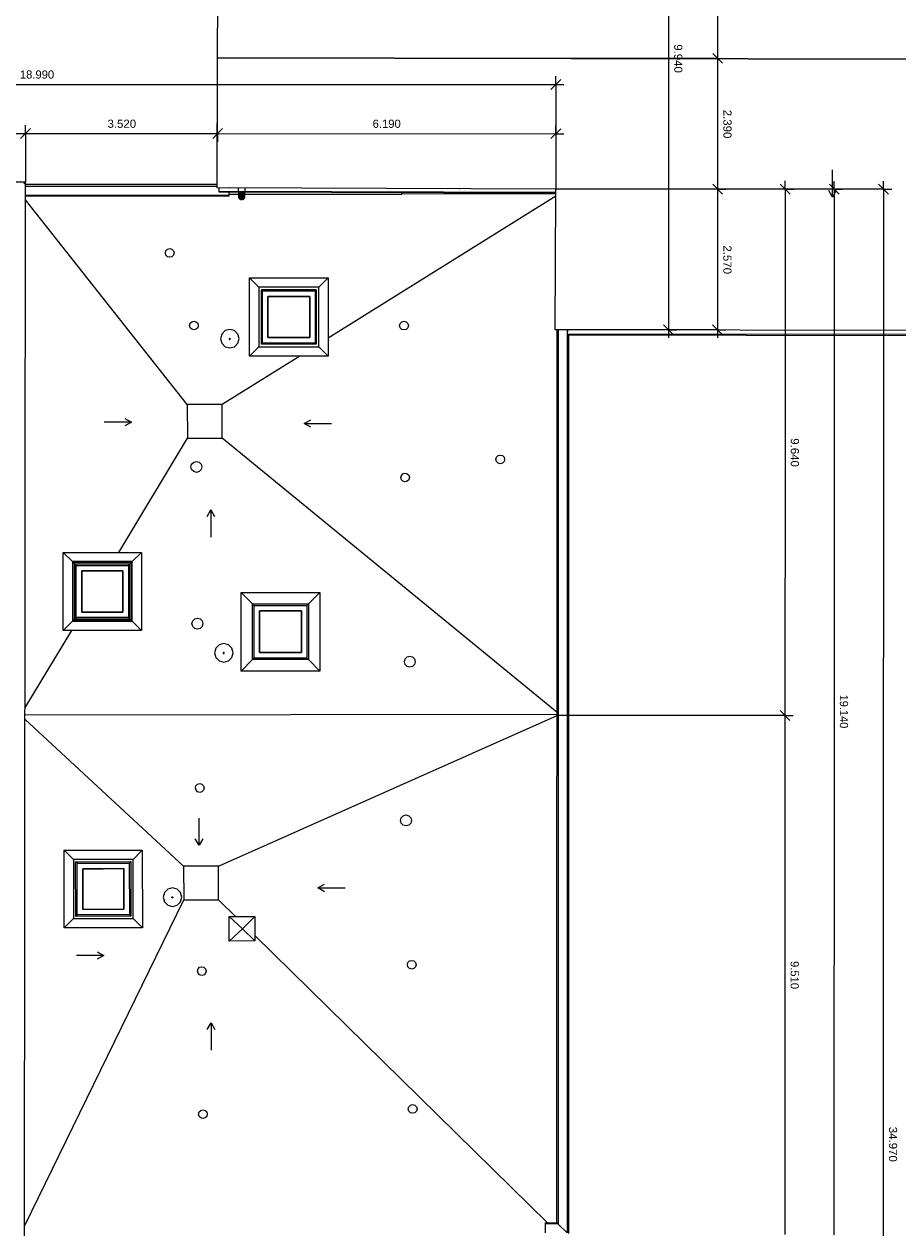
# Model space of a CAD drawing. Header units: metres. Extents: x 0 to 0.84, y 0 to 0.594.
# Tile 5 of 18: x 0.175 to 0.335, y 0.215 to 0.436. Entities that reach past the tile are written whole.
import ezdxf

# ---------------------------------------------------------------- set-up
doc = ezdxf.new("R2010")
doc.units = ezdxf.units.M
doc.linetypes.add('Teckovana 0.5x', pattern=[0.04, 0, -0.04])
for name, color, linetype, lineweight in [('Maßlinie 1_100', 7, 'Continuous', 25), ('Standard', 7, 'Continuous', 25), ('Wand Mauerwerk tragend', 7, 'Continuous', 70)]:
    doc.layers.add(name, color=color, linetype=linetype, lineweight=lineweight)
doc.styles.add('ARIAL', font='ARIAL.TTF')

msp = doc.modelspace()

# ---------------------------------------------------------------- linework, layer by layer
at = {"layer": 'Maßlinie 1_100', "color": 7, "linetype": 'Continuous', "lineweight": 13, "transparency": 33554687}
for p, q in [((0.30138, 0.43039), (0.30318, 0.42859)), ((0.30228, 0.42949), (0.30078, 0.42949)), ((0.30228, 0.42949), (0.30378, 0.42949)), ((0.30228, 0.42949), (0.30228, 0.40555)), ((0.27176, 0.42381), (0.27356, 0.42561)), ((0.27266, 0.42471), (0.27266, 0.42621)), ((0.27266, 0.42471), (0.27266, 0.42321)), ((0.27266, 0.42471), (0.27416, 0.42471)), ((0.17468, 0.41484), (0.17648, 0.41664)), ((0.17558, 0.41574), (0.17558, 0.41724)), ((0.20986, 0.41483), (0.21166, 0.41663)), ((0.21076, 0.41573), (0.21076, 0.41723)), ((0.27176, 0.41481), (0.27356, 0.41661)), ((0.27266, 0.41571), (0.27266, 0.41721)), ((0.17558, 0.41574), (0.17558, 0.41424)), ((0.17558, 0.41574), (0.21076, 0.41573)), ((0.21076, 0.41573), (0.21076, 0.41423)), ((0.21076, 0.41573), (0.27266, 0.41571)), ((0.27266, 0.41571), (0.27266, 0.41421)), ((0.27266, 0.41571), (0.27416, 0.41571)), ((0.30138, 0.40645), (0.30318, 0.40465)), ((0.31374, 0.40645), (0.31554, 0.40465)), ((0.31464, 0.40555), (0.31464, 0.40705)), ((0.32274, 0.40644), (0.32454, 0.40464)), ((0.32364, 0.40554), (0.32364, 0.40704)), ((0.33174, 0.40644), (0.33354, 0.40464)), ((0.33264, 0.40554), (0.33264, 0.40704)), ((0.30228, 0.40555), (0.30078, 0.40555)), ((0.30228, 0.40555), (0.30227, 0.3798)), ((0.30228, 0.40555), (0.30378, 0.40555)), ((0.31464, 0.40555), (0.31314, 0.40555)), ((0.31464, 0.40555), (0.31614, 0.40555)), ((0.32364, 0.40554), (0.32214, 0.40554)), ((0.32364, 0.40554), (0.32514, 0.40554)), ((0.33264, 0.40554), (0.33114, 0.40554)), ((0.33264, 0.40554), (0.33414, 0.40554)), ((0.29327, 0.37981), (0.29177, 0.37981)), ((0.29237, 0.38071), (0.29417, 0.37891)), ((0.29327, 0.37981), (0.29477, 0.37981)), ((0.29327, 0.37981), (0.29327, 0.37831)), ((0.30227, 0.3798), (0.30077, 0.3798)), ((0.30137, 0.3807), (0.30317, 0.3789)), ((0.30227, 0.3798), (0.30377, 0.3798)), ((0.30227, 0.3798), (0.30227, 0.3783)), ((0.31461, 0.30919), (0.31311, 0.30919)), ((0.31371, 0.31009), (0.31551, 0.30829)), ((0.31461, 0.30919), (0.31458, 0.21413)), ((0.31461, 0.30919), (0.31611, 0.30919))]:
    msp.add_line(p, q, dxfattribs=at)
at = {"layer": 'Maßlinie 1_100', "color": 7, "linetype": 'Teckovana 0.5x', "lineweight": 13, "transparency": 33554687}
for p, q in [((0.27266, 0.42471), (0.27266, 0.40556)), ((0.17558, 0.41574), (0.17558, 0.40683)), ((0.27266, 0.41571), (0.27266, 0.40556)), ((0.31464, 0.40555), (0.27266, 0.40556)), ((0.32364, 0.40554), (0.27266, 0.40556)), ((0.33264, 0.40554), (0.27266, 0.40556)), ((0.30228, 0.40555), (0.27266, 0.40556)), ((0.29327, 0.37981), (0.27257, 0.37981)), ((0.30227, 0.3798), (0.27257, 0.37981)), ((0.31461, 0.30919), (0.27289, 0.3092))]:
    msp.add_line(p, q, dxfattribs=at)
at = {"layer": 'Maßlinie 1_100', "color": 7, "linetype": 'Continuous', "lineweight": 13, "transparency": 33554687}
for points in [[(0.2933, 0.47921), (0.29328, 0.43147), (0.29328, 0.43147), (0.29327, 0.37981)], [(0.3023, 0.47921), (0.30229, 0.45627), (0.30229, 0.45627), (0.30228, 0.42949)], [(0.08277, 0.42477), (0.17344, 0.42474), (0.17344, 0.42474), (0.27266, 0.42471)], [(0.08277, 0.41577), (0.12557, 0.41576), (0.12557, 0.41576), (0.17558, 0.41574)], [(0.31464, 0.40555), (0.31462, 0.35963), (0.31462, 0.35963), (0.31461, 0.30919)], [(0.32364, 0.40554), (0.32361, 0.31284), (0.32361, 0.31284), (0.32358, 0.21412)], [(0.33264, 0.40554), (0.33259, 0.23397), (0.33259, 0.23397), (0.33254, 0.05588)]]:
    msp.add_lwpolyline(points, dxfattribs=at)
at = {"layer": 'Maßlinie 1_100', "color": 7, "linetype": 'Teckovana 0.5x', "lineweight": 13, "transparency": 33554687}
for points in [[(0.21076, 0.41573), (0.21076, 0.41651), (0.21076, 0.41651), (0.21076, 0.42962)], [(0.30228, 0.42949), (0.28473, 0.42949), (0.28473, 0.42949), (0.26472, 0.4295)]]:
    msp.add_lwpolyline(points, dxfattribs=at)
at = {"layer": 'Standard', "color": 7, "linetype": 'Continuous', "lineweight": 25, "transparency": 33554687}
for p, q in [((0.21076, 0.42962), (0.21093, 0.4793)), ((0.21069, 0.40578), (0.21076, 0.42962)), ((0.21076, 0.42962), (0.41618, 0.42915)), ((0.41618, 0.42915), (0.21076, 0.42962)), ((0.17558, 0.40683), (0.08277, 0.4074)), ((0.17558, 0.40683), (0.17528, 0.40653)), ((0.17528, 0.40653), (0.17558, 0.40683)), ((0.17539, 0.21379), (0.17558, 0.40683)), ((0.21069, 0.40641), (0.17558, 0.4064)), ((0.17558, 0.4061), (0.21069, 0.40611)), ((0.27266, 0.40556), (0.21069, 0.40578)), ((0.21103, 0.40518), (0.21103, 0.40578)), ((0.21289, 0.40577), (0.21279, 0.40577)), ((0.21452, 0.40577), (0.21451, 0.40517)), ((0.21581, 0.40516), (0.21582, 0.40576)), ((0.25506, 0.40552), (0.25506, 0.40562)), ((0.17558, 0.40447), (0.21289, 0.40448)), ((0.21289, 0.40427), (0.17558, 0.40426)), ((0.20521, 0.36613), (0.17558, 0.40359)), ((0.21103, 0.40498), (0.21103, 0.40518)), ((0.21103, 0.40518), (0.27266, 0.40501)), ((0.27266, 0.40481), (0.21103, 0.40498)), ((0.21289, 0.40448), (0.21289, 0.40497)), ((0.21289, 0.40461), (0.21466, 0.40461)), ((0.21289, 0.40427), (0.21289, 0.40448)), ((0.21451, 0.40497), (0.21581, 0.40496)), ((0.21466, 0.40399), (0.21466, 0.40497)), ((0.21466, 0.40399), (0.21469, 0.40386)), ((0.21469, 0.40386), (0.2147, 0.40497)), ((0.21469, 0.40386), (0.2148, 0.40374)), ((0.2148, 0.40374), (0.21481, 0.40497)), ((0.2148, 0.40374), (0.21496, 0.40367)), ((0.21496, 0.40367), (0.21497, 0.40496)), ((0.21496, 0.40367), (0.21515, 0.40364)), ((0.21515, 0.40364), (0.21516, 0.40496)), ((0.21515, 0.40364), (0.21534, 0.40366)), ((0.21534, 0.40366), (0.21535, 0.40496)), ((0.21534, 0.40366), (0.21551, 0.40374)), ((0.21551, 0.40374), (0.21552, 0.40496)), ((0.21551, 0.40374), (0.21562, 0.40385)), ((0.21562, 0.40496), (0.21562, 0.40385)), ((0.21562, 0.40385), (0.21566, 0.40399)), ((0.21566, 0.40496), (0.21566, 0.40399)), ((0.21566, 0.40461), (0.24449, 0.40462)), ((0.21581, 0.40496), (0.21581, 0.40496)), ((0.27265, 0.40427), (0.231, 0.37826)), ((0.24449, 0.40466), (0.24449, 0.40489)), ((0.24449, 0.40466), (0.24449, 0.40489)), ((0.24449, 0.40466), (0.24449, 0.40489)), ((0.24449, 0.40489), (0.24449, 0.40466)), ((0.27266, 0.40469), (0.24449, 0.40462)), ((0.24449, 0.40462), (0.24449, 0.40466)), ((0.24449, 0.40462), (0.24449, 0.40466)), ((0.24449, 0.40466), (0.24449, 0.40466)), ((0.27257, 0.37981), (0.27266, 0.40481)), ((0.27266, 0.40556), (0.27266, 0.40546)), ((0.27266, 0.40556), (0.27266, 0.40546)), ((0.27266, 0.40529), (0.27266, 0.40556)), ((0.27266, 0.40501), (0.27266, 0.40556)), ((0.27266, 0.40481), (0.27266, 0.40501)), ((0.2013, 0.39427), (0.20159, 0.39457)), ((0.20159, 0.39457), (0.20199, 0.39468)), ((0.20199, 0.39468), (0.20239, 0.39457)), ((0.20239, 0.39457), (0.20269, 0.39428)), ((0.20119, 0.39387), (0.2013, 0.39427)), ((0.2013, 0.39347), (0.20119, 0.39387)), ((0.2016, 0.39318), (0.2013, 0.39347)), ((0.202, 0.39308), (0.2016, 0.39318)), ((0.2024, 0.39318), (0.202, 0.39308)), ((0.20269, 0.39348), (0.2024, 0.39318)), ((0.20269, 0.39428), (0.20279, 0.39388)), ((0.20279, 0.39388), (0.20269, 0.39348)), ((0.21829, 0.3876), (0.21659, 0.3893)), ((0.2166, 0.375), (0.21659, 0.3893)), ((0.21659, 0.3893), (0.23099, 0.3893)), ((0.22929, 0.3876), (0.23099, 0.3893)), ((0.23099, 0.3893), (0.231, 0.375)), ((0.21829, 0.3876), (0.2183, 0.3767)), ((0.22929, 0.3876), (0.21829, 0.3876)), ((0.21897, 0.38692), (0.2188, 0.3871)), ((0.2188, 0.3772), (0.2188, 0.3871)), ((0.2288, 0.3871), (0.2188, 0.3871)), ((0.21898, 0.37738), (0.21897, 0.38692)), ((0.21897, 0.38692), (0.22862, 0.38692)), ((0.21997, 0.38592), (0.21998, 0.37838)), ((0.22762, 0.38592), (0.21997, 0.38592)), ((0.21997, 0.38498), (0.21997, 0.38592)), ((0.21997, 0.38592), (0.22093, 0.38592)), ((0.22093, 0.38592), (0.22188, 0.38592)), ((0.22188, 0.38592), (0.22284, 0.38592)), ((0.22284, 0.38592), (0.2238, 0.38592)), ((0.2238, 0.38592), (0.22475, 0.38592)), ((0.22475, 0.38592), (0.22571, 0.38592)), ((0.22571, 0.38592), (0.22666, 0.38592)), ((0.22666, 0.38592), (0.22762, 0.38592)), ((0.22762, 0.37838), (0.22762, 0.38592)), ((0.22762, 0.38592), (0.22762, 0.38498)), ((0.22862, 0.38692), (0.2288, 0.3871)), ((0.22862, 0.38692), (0.22862, 0.37738)), ((0.2288, 0.3871), (0.2288, 0.3772)), ((0.2293, 0.3767), (0.22929, 0.3876)), ((0.21997, 0.38404), (0.21997, 0.38498)), ((0.21997, 0.38309), (0.21997, 0.38404)), ((0.22762, 0.38498), (0.22762, 0.38404)), ((0.22762, 0.38404), (0.22762, 0.38309)), ((0.20603, 0.38128), (0.20643, 0.38139)), ((0.20643, 0.38139), (0.20683, 0.38128)), ((0.21997, 0.38215), (0.21997, 0.38309)), ((0.21998, 0.38121), (0.21997, 0.38215)), ((0.22762, 0.38309), (0.22762, 0.38215)), ((0.22762, 0.38215), (0.22762, 0.38121)), ((0.24448, 0.38127), (0.24488, 0.38138)), ((0.24488, 0.38138), (0.24528, 0.38127)), ((0.20563, 0.38059), (0.20573, 0.38099)), ((0.20573, 0.38019), (0.20563, 0.38059)), ((0.20573, 0.38099), (0.20603, 0.38128)), ((0.20603, 0.37989), (0.20573, 0.38019)), ((0.20643, 0.37979), (0.20603, 0.37989)), ((0.20683, 0.3799), (0.20643, 0.37979)), ((0.20683, 0.38128), (0.20712, 0.38099)), ((0.20712, 0.38019), (0.20683, 0.3799)), ((0.20712, 0.38099), (0.20723, 0.38059)), ((0.20723, 0.38059), (0.20712, 0.38019)), ((0.21214, 0.37965), (0.21152, 0.37903)), ((0.21299, 0.37988), (0.21214, 0.37965)), ((0.21384, 0.37965), (0.21299, 0.37988)), ((0.21447, 0.37903), (0.21384, 0.37965)), ((0.21998, 0.38026), (0.21998, 0.38121)), ((0.21998, 0.37932), (0.21998, 0.38026)), ((0.21998, 0.37838), (0.21998, 0.37932)), ((0.22762, 0.38121), (0.22762, 0.38027)), ((0.22762, 0.38027), (0.22762, 0.37932)), ((0.22762, 0.37932), (0.22762, 0.37838)), ((0.24408, 0.38057), (0.24419, 0.38097)), ((0.24419, 0.38017), (0.24408, 0.38057)), ((0.24419, 0.38097), (0.24448, 0.38127)), ((0.24448, 0.37988), (0.24419, 0.38017)), ((0.24488, 0.37978), (0.24448, 0.37988)), ((0.24528, 0.37988), (0.24488, 0.37978)), ((0.24528, 0.38127), (0.24557, 0.38098)), ((0.24558, 0.38018), (0.24528, 0.37988)), ((0.24557, 0.38098), (0.24568, 0.38058)), ((0.24568, 0.38058), (0.24558, 0.38018)), ((0.39266, 0.37957), (0.27257, 0.37981)), ((0.27288, 0.21628), (0.27289, 0.37981)), ((0.27309, 0.37981), (0.27309, 0.21607)), ((0.27473, 0.37981), (0.27472, 0.21444)), ((0.27483, 0.37902), (0.27484, 0.37981)), ((0.21152, 0.37903), (0.21129, 0.37817)), ((0.21129, 0.37817), (0.21152, 0.37733)), ((0.21152, 0.37733), (0.21215, 0.3767)), ((0.21288, 0.37819), (0.21287, 0.37814)), ((0.21287, 0.37814), (0.21288, 0.37809)), ((0.21292, 0.37823), (0.21288, 0.37819)), ((0.21288, 0.37809), (0.21292, 0.37805)), ((0.21297, 0.37824), (0.21292, 0.37823)), ((0.21292, 0.37805), (0.21297, 0.37804)), ((0.21302, 0.37823), (0.21297, 0.37824)), ((0.21297, 0.37804), (0.21302, 0.37805)), ((0.21302, 0.37823), (0.21305, 0.37819)), ((0.21302, 0.37805), (0.21305, 0.37809)), ((0.21305, 0.37819), (0.21307, 0.37814)), ((0.21305, 0.37809), (0.21307, 0.37814)), ((0.21385, 0.37671), (0.21447, 0.37733)), ((0.21469, 0.37818), (0.21447, 0.37903)), ((0.21447, 0.37733), (0.21469, 0.37818)), ((0.21898, 0.37738), (0.2188, 0.3772)), ((0.2288, 0.3772), (0.2188, 0.3772)), ((0.22862, 0.37738), (0.21898, 0.37738)), ((0.21998, 0.37838), (0.22762, 0.37838)), ((0.22093, 0.37838), (0.21998, 0.37838)), ((0.22189, 0.37838), (0.22093, 0.37838)), ((0.22284, 0.37838), (0.22189, 0.37838)), ((0.2238, 0.37838), (0.22284, 0.37838)), ((0.22475, 0.37838), (0.2238, 0.37838)), ((0.22571, 0.37838), (0.22475, 0.37838)), ((0.22666, 0.37838), (0.22571, 0.37838)), ((0.22762, 0.37838), (0.22666, 0.37838)), ((0.22862, 0.37738), (0.2288, 0.3772)), ((0.39174, 0.37883), (0.27483, 0.37902)), ((0.27483, 0.37882), (0.27483, 0.37902)), ((0.39152, 0.37863), (0.27483, 0.37882)), ((0.27502, 0.21434), (0.27503, 0.37882)), ((0.22579, 0.375), (0.21161, 0.36615)), ((0.21215, 0.3767), (0.213, 0.37648)), ((0.213, 0.37648), (0.21385, 0.37671)), ((0.2183, 0.3767), (0.2166, 0.375)), ((0.231, 0.375), (0.2166, 0.375)), ((0.2183, 0.3767), (0.2293, 0.3767)), ((0.2293, 0.3767), (0.231, 0.375)), ((0.21161, 0.36615), (0.20521, 0.36613)), ((0.20521, 0.36613), (0.20522, 0.35993)), ((0.21162, 0.35995), (0.21161, 0.36615)), ((0.19265, 0.33905), (0.20522, 0.35993)), ((0.20522, 0.35993), (0.21162, 0.35995)), ((0.27289, 0.30975), (0.21162, 0.35995)), ((0.20588, 0.3547), (0.20601, 0.3552)), ((0.20601, 0.3552), (0.20638, 0.35556)), ((0.20638, 0.35556), (0.20688, 0.3557)), ((0.20688, 0.3557), (0.20738, 0.35556)), ((0.20738, 0.35556), (0.20774, 0.3552)), ((0.20774, 0.3552), (0.20788, 0.3547)), ((0.2617, 0.35607), (0.26181, 0.35647)), ((0.26181, 0.35567), (0.2617, 0.35607)), ((0.26181, 0.35647), (0.2621, 0.35677)), ((0.2621, 0.35538), (0.26181, 0.35567)), ((0.2621, 0.35677), (0.2625, 0.35687)), ((0.2625, 0.35527), (0.2621, 0.35538)), ((0.2625, 0.35687), (0.2629, 0.35677)), ((0.2629, 0.35538), (0.2625, 0.35527)), ((0.2629, 0.35677), (0.2632, 0.35647)), ((0.2632, 0.35567), (0.2629, 0.35538)), ((0.2632, 0.35647), (0.2633, 0.35607)), ((0.2633, 0.35607), (0.2632, 0.35567)), ((0.20601, 0.3542), (0.20588, 0.3547)), ((0.20638, 0.35383), (0.20601, 0.3542)), ((0.20688, 0.3537), (0.20638, 0.35383)), ((0.20738, 0.35383), (0.20688, 0.3537)), ((0.20775, 0.3542), (0.20738, 0.35383)), ((0.20788, 0.3547), (0.20775, 0.3542)), ((0.24428, 0.35275), (0.24439, 0.35315)), ((0.24439, 0.35235), (0.24428, 0.35275)), ((0.24439, 0.35315), (0.24468, 0.35345)), ((0.24468, 0.35345), (0.24508, 0.35355)), ((0.24508, 0.35355), (0.24548, 0.35345)), ((0.24548, 0.35345), (0.24577, 0.35316)), ((0.24577, 0.35316), (0.24588, 0.35276)), ((0.24588, 0.35276), (0.24577, 0.35236)), ((0.24468, 0.35206), (0.24439, 0.35235)), ((0.24508, 0.35195), (0.24468, 0.35206)), ((0.24548, 0.35206), (0.24508, 0.35195)), ((0.24577, 0.35236), (0.24548, 0.35206)), ((0.18421, 0.33735), (0.18251, 0.33905)), ((0.18251, 0.32475), (0.18251, 0.33905)), ((0.18251, 0.33905), (0.19681, 0.33905)), ((0.18421, 0.33735), (0.18421, 0.32645)), ((0.19511, 0.33735), (0.18421, 0.33735)), ((0.19511, 0.33735), (0.19681, 0.33905)), ((0.19511, 0.32645), (0.19511, 0.33735)), ((0.19681, 0.33905), (0.19681, 0.32475)), ((0.18432, 0.33723), (0.195, 0.33724)), ((0.1846, 0.33695), (0.18432, 0.33723)), ((0.18432, 0.32656), (0.18432, 0.33723)), ((0.1846, 0.33695), (0.19471, 0.33696)), ((0.18489, 0.33667), (0.1846, 0.33695)), ((0.1846, 0.32684), (0.1846, 0.33695)), ((0.18489, 0.32712), (0.18489, 0.33667)), ((0.18489, 0.33667), (0.19443, 0.33667)), ((0.18589, 0.33473), (0.18589, 0.33567)), ((0.18589, 0.33567), (0.18683, 0.33567)), ((0.18589, 0.33567), (0.18589, 0.32813)), ((0.19343, 0.33567), (0.18589, 0.33567)), ((0.18683, 0.33567), (0.18777, 0.33567)), ((0.18777, 0.33567), (0.18871, 0.33567)), ((0.18871, 0.33567), (0.18966, 0.33567)), ((0.18966, 0.33567), (0.1906, 0.33567)), ((0.1906, 0.33567), (0.19154, 0.33567)), ((0.19154, 0.33567), (0.19249, 0.33567)), ((0.19249, 0.33567), (0.19343, 0.33567)), ((0.19343, 0.33567), (0.19343, 0.33473)), ((0.19343, 0.32813), (0.19343, 0.33567)), ((0.19443, 0.33667), (0.19471, 0.33696)), ((0.19443, 0.33667), (0.19443, 0.32713)), ((0.19471, 0.33696), (0.195, 0.33724)), ((0.19471, 0.33696), (0.19472, 0.32684)), ((0.195, 0.33724), (0.195, 0.32656)), ((0.18589, 0.33378), (0.18589, 0.33473)), ((0.18589, 0.33284), (0.18589, 0.33378)), ((0.18589, 0.3319), (0.18589, 0.33284)), ((0.19343, 0.33473), (0.19343, 0.33379)), ((0.19343, 0.33379), (0.19343, 0.33284)), ((0.19343, 0.33284), (0.19343, 0.3319)), ((0.18589, 0.33095), (0.18589, 0.3319)), ((0.18589, 0.33001), (0.18589, 0.33095)), ((0.19343, 0.3319), (0.19343, 0.33096)), ((0.19343, 0.33096), (0.19343, 0.33001)), ((0.21716, 0.32963), (0.21507, 0.33172)), ((0.21507, 0.31732), (0.21507, 0.33172)), ((0.21507, 0.33172), (0.22947, 0.33172)), ((0.22738, 0.32963), (0.22947, 0.33172)), ((0.22947, 0.33172), (0.22947, 0.31732)), ((0.18589, 0.32907), (0.18589, 0.33001)), ((0.18589, 0.32813), (0.18589, 0.32907)), ((0.19343, 0.33001), (0.19343, 0.32907)), ((0.19343, 0.32907), (0.19343, 0.32813)), ((0.21745, 0.32934), (0.21716, 0.32963)), ((0.21716, 0.31941), (0.21716, 0.32963)), ((0.21716, 0.32963), (0.22738, 0.32963)), ((0.21745, 0.32934), (0.22709, 0.32935)), ((0.21745, 0.3197), (0.21745, 0.32934)), ((0.22709, 0.32935), (0.22738, 0.32963)), ((0.22709, 0.32935), (0.22709, 0.3197)), ((0.22738, 0.32963), (0.22738, 0.31942)), ((0.18421, 0.32645), (0.18251, 0.32475)), ((0.18421, 0.32645), (0.19511, 0.32645)), ((0.1846, 0.32684), (0.18432, 0.32656)), ((0.195, 0.32656), (0.18432, 0.32656)), ((0.18489, 0.32712), (0.1846, 0.32684)), ((0.19472, 0.32684), (0.1846, 0.32684)), ((0.19443, 0.32713), (0.18489, 0.32712)), ((0.18683, 0.32813), (0.18589, 0.32813)), ((0.18589, 0.32813), (0.19343, 0.32813)), ((0.18777, 0.32813), (0.18683, 0.32813)), ((0.18872, 0.32813), (0.18777, 0.32813)), ((0.18966, 0.32813), (0.18872, 0.32813)), ((0.1906, 0.32813), (0.18966, 0.32813)), ((0.19155, 0.32813), (0.1906, 0.32813)), ((0.19249, 0.32813), (0.19155, 0.32813)), ((0.19343, 0.32813), (0.19249, 0.32813)), ((0.19443, 0.32713), (0.19472, 0.32684)), ((0.19472, 0.32684), (0.195, 0.32656)), ((0.19511, 0.32645), (0.19681, 0.32475)), ((0.20607, 0.326), (0.20621, 0.3265)), ((0.20621, 0.3265), (0.20657, 0.32687)), ((0.20657, 0.32687), (0.20707, 0.327)), ((0.20707, 0.327), (0.20757, 0.32687)), ((0.20757, 0.32687), (0.20794, 0.3265)), ((0.20794, 0.3265), (0.20807, 0.326)), ((0.22609, 0.32835), (0.21845, 0.32834)), ((0.21845, 0.32739), (0.21845, 0.32834)), ((0.21845, 0.32834), (0.2194, 0.32834)), ((0.21845, 0.32834), (0.21845, 0.3207)), ((0.21845, 0.32643), (0.21845, 0.32739)), ((0.21845, 0.32548), (0.21845, 0.32643)), ((0.2194, 0.32834), (0.22036, 0.32834)), ((0.22036, 0.32834), (0.22131, 0.32834)), ((0.22131, 0.32834), (0.22227, 0.32834)), ((0.22227, 0.32834), (0.22322, 0.32834)), ((0.22322, 0.32834), (0.22418, 0.32834)), ((0.22418, 0.32834), (0.22513, 0.32834)), ((0.22513, 0.32834), (0.22609, 0.32835)), ((0.22609, 0.32835), (0.22609, 0.32739)), ((0.22609, 0.3207), (0.22609, 0.32835)), ((0.22609, 0.32739), (0.22609, 0.32643)), ((0.22609, 0.32643), (0.22609, 0.32548)), ((0.17549, 0.31051), (0.18405, 0.32475)), ((0.19681, 0.32475), (0.18251, 0.32475)), ((0.20621, 0.3255), (0.20607, 0.326)), ((0.20657, 0.32514), (0.20621, 0.3255)), ((0.20707, 0.325), (0.20657, 0.32514)), ((0.20757, 0.32514), (0.20707, 0.325)), ((0.20794, 0.3255), (0.20757, 0.32514)), ((0.20807, 0.326), (0.20794, 0.3255)), ((0.21845, 0.32452), (0.21845, 0.32548)), ((0.21845, 0.32357), (0.21845, 0.32452)), ((0.22609, 0.32548), (0.22609, 0.32452)), ((0.22609, 0.32452), (0.22609, 0.32357)), ((0.21105, 0.32212), (0.21043, 0.32149)), ((0.2119, 0.32235), (0.21105, 0.32212)), ((0.21275, 0.32212), (0.2119, 0.32235)), ((0.21337, 0.3215), (0.21275, 0.32212)), ((0.21845, 0.32261), (0.21845, 0.32357)), ((0.21845, 0.32165), (0.21845, 0.32261)), ((0.22609, 0.32357), (0.22609, 0.32261)), ((0.22609, 0.32261), (0.22609, 0.32166)), ((0.21043, 0.32149), (0.2102, 0.32064)), ((0.2102, 0.32064), (0.21043, 0.31979)), ((0.21043, 0.31979), (0.21105, 0.31917)), ((0.21179, 0.32066), (0.21178, 0.32061)), ((0.21178, 0.32061), (0.21179, 0.32056)), ((0.21183, 0.3207), (0.21179, 0.32066)), ((0.21179, 0.32056), (0.21183, 0.32052)), ((0.21188, 0.32071), (0.21183, 0.3207)), ((0.21183, 0.32052), (0.21188, 0.32051)), ((0.21193, 0.3207), (0.21188, 0.32071)), ((0.21188, 0.32051), (0.21193, 0.32052)), ((0.21196, 0.32066), (0.21193, 0.3207)), ((0.21193, 0.32052), (0.21196, 0.32056)), ((0.21198, 0.32061), (0.21196, 0.32066)), ((0.21196, 0.32056), (0.21198, 0.32061)), ((0.21275, 0.31917), (0.21338, 0.3198)), ((0.2136, 0.32065), (0.21337, 0.3215)), ((0.21338, 0.3198), (0.2136, 0.32065)), ((0.21745, 0.3197), (0.21716, 0.31941)), ((0.22709, 0.3197), (0.21745, 0.3197)), ((0.21845, 0.3207), (0.21845, 0.32165)), ((0.2194, 0.3207), (0.21845, 0.3207)), ((0.21845, 0.3207), (0.22609, 0.3207)), ((0.22036, 0.3207), (0.2194, 0.3207)), ((0.22132, 0.3207), (0.22036, 0.3207)), ((0.22227, 0.3207), (0.22132, 0.3207)), ((0.22323, 0.3207), (0.22227, 0.3207)), ((0.22418, 0.3207), (0.22323, 0.3207)), ((0.22514, 0.3207), (0.22418, 0.3207)), ((0.22609, 0.3207), (0.22514, 0.3207)), ((0.22609, 0.32166), (0.22609, 0.3207)), ((0.22709, 0.3197), (0.22738, 0.31942)), ((0.24508, 0.31953), (0.24545, 0.3199)), ((0.24545, 0.3199), (0.24595, 0.32003)), ((0.24595, 0.32003), (0.24645, 0.3199)), ((0.24645, 0.3199), (0.24682, 0.31953)), ((0.21105, 0.31917), (0.2119, 0.31895)), ((0.2119, 0.31895), (0.21275, 0.31917)), ((0.21716, 0.31941), (0.21507, 0.31732)), ((0.22738, 0.31942), (0.21716, 0.31941)), ((0.22738, 0.31942), (0.22947, 0.31732)), ((0.24495, 0.31903), (0.24508, 0.31953)), ((0.24509, 0.31853), (0.24495, 0.31903)), ((0.24545, 0.31817), (0.24509, 0.31853)), ((0.24595, 0.31803), (0.24545, 0.31817)), ((0.24645, 0.31817), (0.24595, 0.31803)), ((0.24682, 0.31853), (0.24645, 0.31817)), ((0.24682, 0.31953), (0.24695, 0.31903)), ((0.24695, 0.31903), (0.24682, 0.31853)), ((0.22947, 0.31732), (0.21507, 0.31732)), ((0.27289, 0.30939), (0.17548, 0.30922)), ((0.21093, 0.28162), (0.27289, 0.3092)), ((0.17548, 0.3085), (0.20453, 0.28161)), ((0.2067, 0.29591), (0.2068, 0.29631)), ((0.20681, 0.29551), (0.2067, 0.29591)), ((0.2068, 0.29631), (0.2071, 0.2966)), ((0.2071, 0.29522), (0.20681, 0.29551)), ((0.2071, 0.2966), (0.2075, 0.29671)), ((0.2075, 0.29671), (0.2079, 0.29661)), ((0.2079, 0.29661), (0.20819, 0.29631)), ((0.20819, 0.29551), (0.2079, 0.29522)), ((0.20819, 0.29631), (0.2083, 0.29591)), ((0.2083, 0.29591), (0.20819, 0.29551)), ((0.2075, 0.29511), (0.2071, 0.29522)), ((0.2079, 0.29522), (0.2075, 0.29511)), ((0.24475, 0.29084), (0.24525, 0.29097)), ((0.24525, 0.29097), (0.24575, 0.29084)), ((0.24425, 0.28997), (0.24438, 0.29047)), ((0.24438, 0.28947), (0.24425, 0.28997)), ((0.24438, 0.29047), (0.24475, 0.29084)), ((0.24475, 0.28911), (0.24438, 0.28947)), ((0.24525, 0.28897), (0.24475, 0.28911)), ((0.24575, 0.28911), (0.24525, 0.28897)), ((0.24575, 0.29084), (0.24612, 0.29047)), ((0.24612, 0.28947), (0.24575, 0.28911)), ((0.24612, 0.29047), (0.24625, 0.28997)), ((0.24625, 0.28997), (0.24612, 0.28947)), ((0.18268, 0.2845), (0.19698, 0.28452)), ((0.18438, 0.28281), (0.18268, 0.2845)), ((0.18269, 0.2703), (0.18268, 0.2845)), ((0.19528, 0.28282), (0.19698, 0.28452)), ((0.19698, 0.28452), (0.19699, 0.27032)), ((0.19528, 0.28282), (0.18438, 0.28281)), ((0.18438, 0.28281), (0.18439, 0.27201)), ((0.18477, 0.28241), (0.19489, 0.28243)), ((0.18506, 0.28213), (0.18477, 0.28241)), ((0.18478, 0.2724), (0.18477, 0.28241)), ((0.18506, 0.28213), (0.1946, 0.28214)), ((0.1946, 0.28214), (0.19489, 0.28243)), ((0.1946, 0.28214), (0.19461, 0.2727)), ((0.19489, 0.28243), (0.1949, 0.27241)), ((0.19529, 0.27202), (0.19528, 0.28282)), ((0.18507, 0.27269), (0.18506, 0.28213)), ((0.1936, 0.28114), (0.18606, 0.28113)), ((0.18606, 0.2802), (0.18606, 0.28113)), ((0.18606, 0.28113), (0.187, 0.28113)), ((0.18606, 0.28113), (0.18607, 0.27369)), ((0.18606, 0.27927), (0.18606, 0.2802)), ((0.187, 0.28113), (0.18794, 0.28113)), ((0.18794, 0.28113), (0.18889, 0.28113)), ((0.18889, 0.28113), (0.18983, 0.28113)), ((0.18983, 0.28113), (0.19077, 0.28114)), ((0.19077, 0.28114), (0.19172, 0.28114)), ((0.19172, 0.28114), (0.19266, 0.28114)), ((0.19266, 0.28114), (0.1936, 0.28114)), ((0.1936, 0.28114), (0.1936, 0.28021)), ((0.19361, 0.2737), (0.1936, 0.28114)), ((0.1936, 0.28021), (0.1936, 0.27928)), ((0.21093, 0.28162), (0.20453, 0.28161)), ((0.20453, 0.28161), (0.20455, 0.27541)), ((0.21095, 0.27542), (0.21093, 0.28162)), ((0.18606, 0.27834), (0.18606, 0.27927)), ((0.18606, 0.27741), (0.18606, 0.27834)), ((0.1936, 0.27928), (0.19361, 0.27835)), ((0.19361, 0.27835), (0.19361, 0.27742)), ((0.18606, 0.27648), (0.18606, 0.27741)), ((0.18606, 0.27555), (0.18606, 0.27648)), ((0.18607, 0.27462), (0.18606, 0.27555)), ((0.19361, 0.27742), (0.19361, 0.27649)), ((0.19361, 0.27649), (0.19361, 0.27556)), ((0.19361, 0.27556), (0.19361, 0.27463)), ((0.20102, 0.27678), (0.2008, 0.27593)), ((0.2008, 0.27593), (0.20102, 0.27508)), ((0.20164, 0.2774), (0.20102, 0.27678)), ((0.20249, 0.27763), (0.20164, 0.2774)), ((0.20237, 0.27589), (0.20238, 0.27594)), ((0.20238, 0.27584), (0.20237, 0.27589)), ((0.20238, 0.27594), (0.20242, 0.27598)), ((0.20242, 0.2758), (0.20238, 0.27584)), ((0.20242, 0.27598), (0.20247, 0.27599)), ((0.20247, 0.27579), (0.20242, 0.2758)), ((0.20247, 0.27599), (0.20252, 0.27598)), ((0.20252, 0.2758), (0.20247, 0.27579)), ((0.20334, 0.2774), (0.20249, 0.27763)), ((0.20252, 0.27598), (0.20256, 0.27594)), ((0.20256, 0.27584), (0.20252, 0.2758)), ((0.20256, 0.27594), (0.20257, 0.27589)), ((0.20257, 0.27589), (0.20256, 0.27584)), ((0.20397, 0.27678), (0.20334, 0.2774)), ((0.2042, 0.27593), (0.20397, 0.27678)), ((0.20397, 0.27508), (0.2042, 0.27593)), ((0.17539, 0.21569), (0.20455, 0.27541)), ((0.18607, 0.27369), (0.18607, 0.27462)), ((0.18607, 0.27369), (0.19361, 0.2737)), ((0.18701, 0.27369), (0.18607, 0.27369)), ((0.18795, 0.27369), (0.18701, 0.27369)), ((0.1889, 0.27369), (0.18795, 0.27369)), ((0.18984, 0.27369), (0.1889, 0.27369)), ((0.19078, 0.27369), (0.18984, 0.27369)), ((0.19172, 0.27369), (0.19078, 0.27369)), ((0.19267, 0.27369), (0.19172, 0.27369)), ((0.19361, 0.2737), (0.19267, 0.27369)), ((0.19361, 0.27463), (0.19361, 0.2737)), ((0.20102, 0.27508), (0.20165, 0.27445)), ((0.20165, 0.27445), (0.2025, 0.27423)), ((0.2025, 0.27423), (0.20335, 0.27446)), ((0.20335, 0.27446), (0.20397, 0.27508)), ((0.20455, 0.27541), (0.21095, 0.27542)), ((0.21403, 0.27239), (0.21095, 0.27542)), ((0.18439, 0.27201), (0.18269, 0.2703)), ((0.18439, 0.27201), (0.19529, 0.27202)), ((0.18507, 0.27269), (0.18478, 0.2724)), ((0.1949, 0.27241), (0.18478, 0.2724)), ((0.19461, 0.2727), (0.18507, 0.27269)), ((0.19461, 0.2727), (0.1949, 0.27241)), ((0.19529, 0.27202), (0.19699, 0.27032)), ((0.21289, 0.27239), (0.21759, 0.2724)), ((0.21289, 0.26789), (0.21289, 0.27239)), ((0.21529, 0.27014), (0.21289, 0.27239)), ((0.21759, 0.2724), (0.21529, 0.27014)), ((0.21759, 0.2724), (0.21759, 0.2679)), ((0.19699, 0.27032), (0.18269, 0.2703)), ((0.21289, 0.26789), (0.21529, 0.27014)), ((0.21759, 0.2679), (0.21529, 0.27014)), ((0.21759, 0.2679), (0.21289, 0.26789)), ((0.27112, 0.21628), (0.21759, 0.26889)), ((0.20706, 0.26239), (0.20717, 0.26279)), ((0.20717, 0.26199), (0.20706, 0.26239)), ((0.20717, 0.26279), (0.20746, 0.26308)), ((0.20746, 0.26308), (0.20786, 0.26319)), ((0.20786, 0.26319), (0.20826, 0.26308)), ((0.20826, 0.26308), (0.20856, 0.26279)), ((0.20856, 0.26279), (0.20866, 0.26239)), ((0.20866, 0.26239), (0.20856, 0.26199)), ((0.24549, 0.26354), (0.2456, 0.26394)), ((0.2456, 0.26314), (0.24549, 0.26354)), ((0.2456, 0.26394), (0.24589, 0.26424)), ((0.2459, 0.26285), (0.2456, 0.26314)), ((0.24589, 0.26424), (0.24629, 0.26434)), ((0.2463, 0.26274), (0.2459, 0.26285)), ((0.24629, 0.26434), (0.24669, 0.26424)), ((0.2467, 0.26285), (0.2463, 0.26274)), ((0.24669, 0.26424), (0.24699, 0.26394)), ((0.24699, 0.26314), (0.2467, 0.26285)), ((0.24699, 0.26394), (0.24709, 0.26354)), ((0.24709, 0.26354), (0.24699, 0.26314)), ((0.20747, 0.26169), (0.20717, 0.26199)), ((0.20787, 0.26159), (0.20747, 0.26169)), ((0.20827, 0.26169), (0.20787, 0.26159)), ((0.20856, 0.26199), (0.20827, 0.26169)), ((0.20726, 0.23619), (0.20737, 0.23659)), ((0.20737, 0.23579), (0.20726, 0.23619)), ((0.20737, 0.23659), (0.20766, 0.23688)), ((0.20766, 0.23688), (0.20806, 0.23699)), ((0.20806, 0.23699), (0.20846, 0.23688)), ((0.20846, 0.23688), (0.20876, 0.23659)), ((0.20876, 0.23659), (0.20886, 0.23619)), ((0.20886, 0.23619), (0.20876, 0.23579)), ((0.24566, 0.23715), (0.24576, 0.23755)), ((0.24576, 0.23675), (0.24566, 0.23715)), ((0.24576, 0.23755), (0.24605, 0.23784)), ((0.24606, 0.23646), (0.24576, 0.23675)), ((0.24605, 0.23784), (0.24645, 0.23795)), ((0.24646, 0.23635), (0.24606, 0.23646)), ((0.24645, 0.23795), (0.24685, 0.23785)), ((0.24686, 0.23646), (0.24646, 0.23635)), ((0.24685, 0.23785), (0.24715, 0.23755)), ((0.24715, 0.23675), (0.24686, 0.23646)), ((0.24715, 0.23755), (0.24726, 0.23715)), ((0.24726, 0.23715), (0.24715, 0.23675)), ((0.20767, 0.23549), (0.20737, 0.23579)), ((0.20807, 0.23539), (0.20767, 0.23549)), ((0.20847, 0.23549), (0.20807, 0.23539)), ((0.20876, 0.23579), (0.20847, 0.23549)), ((0.27073, 0.21608), (0.27072, 0.21445)), ((0.27073, 0.21629), (0.27073, 0.21608)), ((0.27073, 0.21629), (0.27288, 0.21628)), ((0.27309, 0.21607), (0.27073, 0.21608)), ((0.27288, 0.21628), (0.27309, 0.21607)), ((0.27309, 0.21607), (0.27288, 0.21628)), ((0.27309, 0.21607), (0.27472, 0.21444)), ((0.27472, 0.21444), (0.27309, 0.21607))]:
    msp.add_line(p, q, dxfattribs=at)
at = {"layer": 'Wand Mauerwerk tragend', "color": 7, "linetype": 'Continuous', "lineweight": 25, "transparency": 33554687}
for p, q in [((0.32332, 0.40409), (0.32332, 0.40909)), ((0.32332, 0.40409), (0.32332, 0.40559)), ((0.32332, 0.40409), (0.32263, 0.40529)), ((0.32401, 0.40529), (0.32332, 0.40409)), ((0.32332, 0.40409), (0.32332, 0.40409)), ((0.32332, 0.40409), (0.32332, 0.40409)), ((0.32332, 0.40409), (0.32332, 0.40409)), ((0.195, 0.36288), (0.19, 0.36288)), ((0.195, 0.36288), (0.1935, 0.36288)), ((0.1938, 0.36357), (0.195, 0.36288)), ((0.195, 0.36288), (0.1938, 0.36219)), ((0.195, 0.36288), (0.195, 0.36288)), ((0.195, 0.36288), (0.195, 0.36288)), ((0.195, 0.36288), (0.195, 0.36288)), ((0.22661, 0.36265), (0.22781, 0.36334)), ((0.22661, 0.36265), (0.23161, 0.36265)), ((0.22661, 0.36265), (0.22811, 0.36265)), ((0.22661, 0.36265), (0.22661, 0.36265)), ((0.22661, 0.36265), (0.22661, 0.36265)), ((0.22661, 0.36265), (0.22661, 0.36265)), ((0.22781, 0.36196), (0.22661, 0.36265)), ((0.20883, 0.34561), (0.20952, 0.34681)), ((0.20952, 0.34681), (0.20952, 0.34181)), ((0.20952, 0.34681), (0.20952, 0.34531)), ((0.20952, 0.34681), (0.20952, 0.34681)), ((0.20952, 0.34681), (0.20952, 0.34681)), ((0.20952, 0.34681), (0.20952, 0.34681)), ((0.20952, 0.34681), (0.21021, 0.34561)), ((0.20736, 0.28541), (0.20736, 0.29041)), ((0.20736, 0.28541), (0.20667, 0.28661)), ((0.20736, 0.28541), (0.20736, 0.28691)), ((0.20805, 0.28661), (0.20736, 0.28541)), ((0.20736, 0.28541), (0.20736, 0.28541)), ((0.20736, 0.28541), (0.20736, 0.28541)), ((0.20736, 0.28541), (0.20736, 0.28541)), ((0.22912, 0.2776), (0.23032, 0.27829)), ((0.22912, 0.2776), (0.23412, 0.2776)), ((0.22912, 0.2776), (0.23062, 0.2776)), ((0.22912, 0.2776), (0.22912, 0.2776)), ((0.22912, 0.2776), (0.22912, 0.2776)), ((0.22912, 0.2776), (0.22912, 0.2776)), ((0.23032, 0.27691), (0.22912, 0.2776)), ((0.18991, 0.26524), (0.18491, 0.26524)), ((0.18991, 0.26524), (0.18841, 0.26524)), ((0.18871, 0.26593), (0.18991, 0.26524)), ((0.18991, 0.26524), (0.18871, 0.26455)), ((0.18991, 0.26524), (0.18991, 0.26524)), ((0.18991, 0.26524), (0.18991, 0.26524)), ((0.18991, 0.26524), (0.18991, 0.26524)), ((0.20886, 0.25171), (0.20955, 0.25291)), ((0.20955, 0.25291), (0.20955, 0.24791)), ((0.20955, 0.25291), (0.20955, 0.25141)), ((0.20955, 0.25291), (0.20955, 0.25291)), ((0.20955, 0.25291), (0.20955, 0.25291)), ((0.20955, 0.25291), (0.20955, 0.25291)), ((0.20955, 0.25291), (0.21024, 0.25171))]:
    msp.add_line(p, q, dxfattribs=at)

# ---------------------------------------------------------------- texts
at = {"layer": 'Maßlinie 1_100', "color": 7, "linetype": 'Continuous', "lineweight": 13, "transparency": 33554687, "char_height": 0.0015, "attachment_point": 7, "style": 'ARIAL'}
for s, insert, width, rotation in [('\\W1.00;9.940', (0.29431, 0.43208), 0.0059894, 269.9836), ('\\W0.98;18.990', (0.17456, 0.42577), 0.0071418, 359.9836), ('\\W1.00;2.390', (0.30331, 0.42009), 0.0059893, 269.9836), ('\\W1.00;3.520', (0.1906, 0.41676), 0.0059894, 359.9836), ('\\W0.98;6.190', (0.23914, 0.41675), 0.0059733, 359.9836), ('\\W1.00;2.570', (0.3033, 0.39525), 0.0059894, 269.9836), ('\\W1.00;9.640', (0.31565, 0.35994), 0.0059894, 269.9836), ('\\W0.96;19.140', (0.32464, 0.31299), 0.0071291, 269.9836), ('\\W0.98;9.510', (0.31562, 0.26423), 0.0059733, 269.9836), ('\\W1.00;34.970', (0.33362, 0.23387), 0.007155, 269.9836)]:
    msp.add_mtext(s, dxfattribs=dict(at, insert=insert, width=width, rotation=rotation))

doc.saveas('drawing.dxf')
